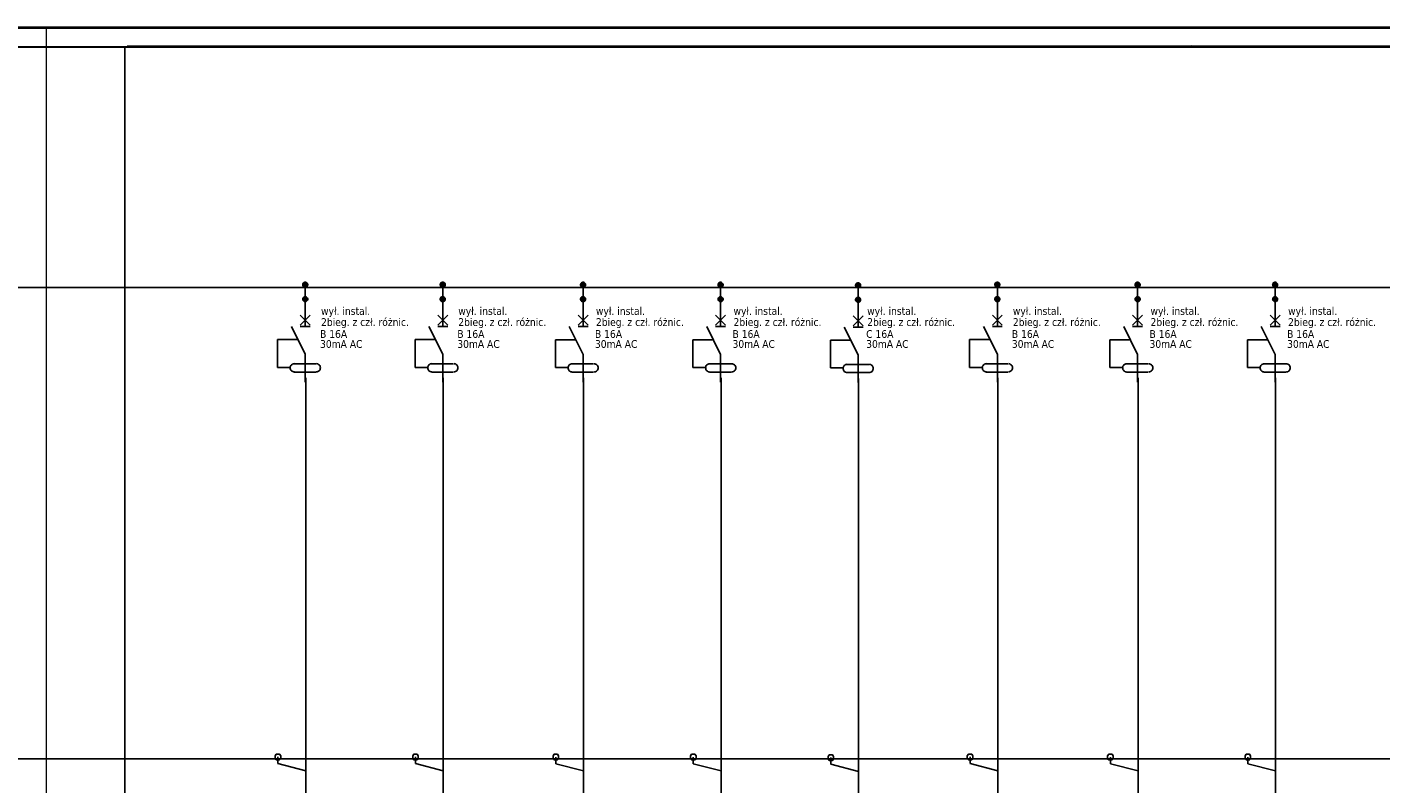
# Model space of a CAD drawing. Header units: millimetres. Extents: x 18084 to 47233, y 38174 to 56392.
# Tile 46 of 251: x 30406 to 32848, y 43602 to 44966. Entities that reach past the tile are written whole.
import ezdxf

# ---------------------------------------------------------------- set-up
doc = ezdxf.new("R2010")
doc.units = ezdxf.units.MM
doc.header["$LTSCALE"] = 100
doc.linetypes.add('DASHEDX2', pattern=[38.1, 25.4, -12.7])
for name, color, linetype in [('4', 7, 'Continuous'), ('5', 7, 'Continuous'), ('6', 7, 'Continuous')]:
    doc.layers.add(name, color=color, linetype=linetype)
doc.layers.add('_M_TABELKA RZUT CAŁOŚCI', color=7, linetype='Continuous', lineweight=20)
doc.styles.add('TAHOMA', font='tahoma.ttf')

msp = doc.modelspace()

# ---------------------------------------------------------------- hatches: boundary and pattern name
at = {"linetype": 'Continuous'}
h = msp.add_hatch(dxfattribs=at)
h.set_pattern_fill('ANSI31', color=256, style=0)
h.set_pattern_definition([(45, (24956.94321, 57519.32565), (-0.0883883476, 0.0883883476), [])])
h.paths.add_polyline_path([(30903.3, 44501.7), (30903.4, 44500.8), (30903.7, 44500), (30904.1, 44499.2), (30904.7, 44498.5), (30905.3, 44498), (30906.1, 44497.6), (30907, 44497.3), (30907.8, 44497.2), (30908.7, 44497.3), (30909.6, 44497.6), (30910.3, 44498), (30911, 44498.5), (30911.6, 44499.2), (30912, 44500), (30912.3, 44500.8), (30912.3, 44501.7), (30912.3, 44502.6), (30912, 44503.4), (30911.6, 44504.2), (30911, 44504.9), (30910.3, 44505.5), (30909.6, 44505.9), (30908.7, 44506.1), (30907.8, 44506.2), (30907, 44506.1), (30906.1, 44505.9), (30905.3, 44505.5), (30904.7, 44504.9), (30904.1, 44504.2), (30903.7, 44503.4), (30903.4, 44502.6)])
h = msp.add_hatch(dxfattribs=at)
h.set_pattern_fill('ANSI31', color=256, style=0)
h.set_pattern_definition([(45, (25204.94321, 57519.32565), (-0.0883883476, 0.0883883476), [])])
h.paths.add_polyline_path([(31151.3, 44501.7), (31151.4, 44500.8), (31151.7, 44500), (31152.1, 44499.2), (31152.7, 44498.5), (31153.3, 44498), (31154.1, 44497.6), (31155, 44497.3), (31155.8, 44497.2), (31156.7, 44497.3), (31157.6, 44497.6), (31158.3, 44498), (31159, 44498.5), (31159.6, 44499.2), (31160, 44500), (31160.3, 44500.8), (31160.3, 44501.7), (31160.3, 44502.6), (31160, 44503.4), (31159.6, 44504.2), (31159, 44504.9), (31158.3, 44505.5), (31157.6, 44505.9), (31156.7, 44506.1), (31155.8, 44506.2), (31155, 44506.1), (31154.1, 44505.9), (31153.3, 44505.5), (31152.7, 44504.9), (31152.1, 44504.2), (31151.7, 44503.4), (31151.4, 44502.6)])
h = msp.add_hatch(dxfattribs=at)
h.set_pattern_fill('ANSI31', color=256, style=0)
h.set_pattern_definition([(45, (25457.94321, 57519.16004), (-0.0883883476, 0.0883883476), [])])
h.paths.add_polyline_path([(31404.3, 44501.5), (31404.4, 44500.7), (31404.7, 44499.8), (31405.1, 44499), (31405.7, 44498.4), (31406.3, 44497.8), (31407.1, 44497.4), (31408, 44497.1), (31408.8, 44497), (31409.7, 44497.1), (31410.6, 44497.4), (31411.3, 44497.8), (31412, 44498.4), (31412.6, 44499), (31413, 44499.8), (31413.3, 44500.7), (31413.3, 44501.5), (31413.3, 44502.4), (31413, 44503.3), (31412.6, 44504), (31412, 44504.7), (31411.3, 44505.3), (31410.6, 44505.7), (31409.7, 44506), (31408.8, 44506), (31408, 44506), (31407.1, 44505.7), (31406.3, 44505.3), (31405.7, 44504.7), (31405.1, 44504), (31404.7, 44503.3), (31404.4, 44502.4)])
h = msp.add_hatch(dxfattribs=at)
h.set_pattern_fill('ANSI31', color=256, style=0)
h.set_pattern_definition([(45, (25705.94321, 57519.16004), (-0.0883883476, 0.0883883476), [])])
h.paths.add_polyline_path([(31652.3, 44501.5), (31652.4, 44500.7), (31652.7, 44499.8), (31653.1, 44499), (31653.7, 44498.4), (31654.3, 44497.8), (31655.1, 44497.4), (31656, 44497.1), (31656.8, 44497), (31657.7, 44497.1), (31658.6, 44497.4), (31659.3, 44497.8), (31660, 44498.4), (31660.6, 44499), (31661, 44499.8), (31661.3, 44500.7), (31661.3, 44501.5), (31661.3, 44502.4), (31661, 44503.3), (31660.6, 44504), (31660, 44504.7), (31659.3, 44505.3), (31658.6, 44505.7), (31657.7, 44506), (31656.8, 44506), (31656, 44506), (31655.1, 44505.7), (31654.3, 44505.3), (31653.7, 44504.7), (31653.1, 44504), (31652.7, 44503.3), (31652.4, 44502.4)])
h = msp.add_hatch(dxfattribs=at)
h.set_pattern_fill('ANSI31', color=256, style=0)
h.set_pattern_definition([(45, (25953.94321, 57518.16004), (-0.0883883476, 0.0883883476), [])])
h.paths.add_polyline_path([(31900.3, 44500.5), (31900.4, 44499.7), (31900.7, 44498.8), (31901.1, 44498), (31901.7, 44497.4), (31902.3, 44496.8), (31903.1, 44496.4), (31904, 44496.1), (31904.8, 44496), (31905.7, 44496.1), (31906.6, 44496.4), (31907.3, 44496.8), (31908, 44497.4), (31908.6, 44498), (31909, 44498.8), (31909.3, 44499.7), (31909.3, 44500.5), (31909.3, 44501.4), (31909, 44502.3), (31908.6, 44503), (31908, 44503.7), (31907.3, 44504.3), (31906.6, 44504.7), (31905.7, 44505), (31904.8, 44505), (31904, 44505), (31903.1, 44504.7), (31902.3, 44504.3), (31901.7, 44503.7), (31901.1, 44503), (31900.7, 44502.3), (31900.4, 44501.4)])
h = msp.add_hatch(dxfattribs=at)
h.set_pattern_fill('ANSI31', color=256, style=0)
h.set_pattern_definition([(45, (26204.94321, 57519.32565), (-0.0883883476, 0.0883883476), [])])
h.paths.add_polyline_path([(32151.3, 44501.7), (32151.4, 44500.8), (32151.7, 44500), (32152.1, 44499.2), (32152.7, 44498.5), (32153.3, 44498), (32154.1, 44497.6), (32155, 44497.3), (32155.8, 44497.2), (32156.7, 44497.3), (32157.6, 44497.6), (32158.3, 44498), (32159, 44498.5), (32159.6, 44499.2), (32160, 44500), (32160.3, 44500.8), (32160.3, 44501.7), (32160.3, 44502.6), (32160, 44503.4), (32159.6, 44504.2), (32159, 44504.9), (32158.3, 44505.5), (32157.6, 44505.9), (32156.7, 44506.1), (32155.8, 44506.2), (32155, 44506.1), (32154.1, 44505.9), (32153.3, 44505.5), (32152.7, 44504.9), (32152.1, 44504.2), (32151.7, 44503.4), (32151.4, 44502.6)])
h = msp.add_hatch(dxfattribs=at)
h.set_pattern_fill('ANSI31', color=256, style=0)
h.set_pattern_definition([(45, (26457.94321, 57519.16004), (-0.0883883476, 0.0883883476), [])])
h.paths.add_polyline_path([(32404.3, 44501.5), (32404.4, 44500.7), (32404.7, 44499.8), (32405.1, 44499), (32405.7, 44498.4), (32406.3, 44497.8), (32407.1, 44497.4), (32408, 44497.1), (32408.8, 44497), (32409.7, 44497.1), (32410.6, 44497.4), (32411.3, 44497.8), (32412, 44498.4), (32412.6, 44499), (32413, 44499.8), (32413.3, 44500.7), (32413.3, 44501.5), (32413.3, 44502.4), (32413, 44503.3), (32412.6, 44504), (32412, 44504.7), (32411.3, 44505.3), (32410.6, 44505.7), (32409.7, 44506), (32408.8, 44506), (32408, 44506), (32407.1, 44505.7), (32406.3, 44505.3), (32405.7, 44504.7), (32405.1, 44504), (32404.7, 44503.3), (32404.4, 44502.4)])
h = msp.add_hatch(dxfattribs=at)
h.set_pattern_fill('ANSI31', color=256, style=0)
h.set_pattern_definition([(45, (26705.94321, 57519.16004), (-0.0883883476, 0.0883883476), [])])
h.paths.add_polyline_path([(32652.3, 44501.5), (32652.4, 44500.7), (32652.7, 44499.8), (32653.1, 44499), (32653.7, 44498.4), (32654.3, 44497.8), (32655.1, 44497.4), (32656, 44497.1), (32656.8, 44497), (32657.7, 44497.1), (32658.6, 44497.4), (32659.3, 44497.8), (32660, 44498.4), (32660.6, 44499), (32661, 44499.8), (32661.3, 44500.7), (32661.3, 44501.5), (32661.3, 44502.4), (32661, 44503.3), (32660.6, 44504), (32660, 44504.7), (32659.3, 44505.3), (32658.6, 44505.7), (32657.7, 44506), (32656.8, 44506), (32656, 44506), (32655.1, 44505.7), (32654.3, 44505.3), (32653.7, 44504.7), (32653.1, 44504), (32652.7, 44503.3), (32652.4, 44502.4)])
h = msp.add_hatch(dxfattribs=at)
h.set_pattern_fill('ANSI31', color=256, style=0)
h.set_pattern_definition([(45, (24956.94321, 57493.26384), (-0.0883883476, 0.0883883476), [])])
h.paths.add_polyline_path([(30903.3, 44475.7), (30903.4, 44474.8), (30903.7, 44473.9), (30904.1, 44473.2), (30904.7, 44472.5), (30905.3, 44471.9), (30906.1, 44471.5), (30907, 44471.2), (30907.8, 44471.2), (30908.7, 44471.2), (30909.6, 44471.5), (30910.3, 44471.9), (30911, 44472.5), (30911.6, 44473.2), (30912, 44473.9), (30912.3, 44474.8), (30912.3, 44475.7), (30912.3, 44476.5), (30912, 44477.4), (30911.6, 44478.2), (30911, 44478.8), (30910.3, 44479.4), (30909.6, 44479.8), (30908.7, 44480.1), (30907.8, 44480.2), (30907, 44480.1), (30906.1, 44479.8), (30905.3, 44479.4), (30904.7, 44478.8), (30904.1, 44478.2), (30903.7, 44477.4), (30903.4, 44476.5)])
h = msp.add_hatch(dxfattribs=at)
h.set_pattern_fill('ANSI31', color=256, style=0)
h.set_pattern_definition([(45, (25204.94321, 57493.26384), (-0.0883883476, 0.0883883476), [])])
h.paths.add_polyline_path([(31151.3, 44475.7), (31151.4, 44474.8), (31151.7, 44473.9), (31152.1, 44473.2), (31152.7, 44472.5), (31153.3, 44471.9), (31154.1, 44471.5), (31155, 44471.2), (31155.8, 44471.2), (31156.7, 44471.2), (31157.6, 44471.5), (31158.3, 44471.9), (31159, 44472.5), (31159.6, 44473.2), (31160, 44473.9), (31160.3, 44474.8), (31160.3, 44475.7), (31160.3, 44476.5), (31160, 44477.4), (31159.6, 44478.2), (31159, 44478.8), (31158.3, 44479.4), (31157.6, 44479.8), (31156.7, 44480.1), (31155.8, 44480.2), (31155, 44480.1), (31154.1, 44479.8), (31153.3, 44479.4), (31152.7, 44478.8), (31152.1, 44478.2), (31151.7, 44477.4), (31151.4, 44476.5)])
h = msp.add_hatch(dxfattribs=at)
h.set_pattern_fill('ANSI31', color=256, style=0)
h.set_pattern_definition([(45, (25457.94321, 57493.09823), (-0.0883883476, 0.0883883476), [])])
h.paths.add_polyline_path([(31404.3, 44475.5), (31404.4, 44474.6), (31404.7, 44473.8), (31405.1, 44473), (31405.7, 44472.3), (31406.3, 44471.7), (31407.1, 44471.3), (31408, 44471.1), (31408.8, 44471), (31409.7, 44471.1), (31410.6, 44471.3), (31411.3, 44471.7), (31412, 44472.3), (31412.6, 44473), (31413, 44473.8), (31413.3, 44474.6), (31413.3, 44475.5), (31413.3, 44476.4), (31413, 44477.2), (31412.6, 44478), (31412, 44478.7), (31411.3, 44479.2), (31410.6, 44479.6), (31409.7, 44479.9), (31408.8, 44480), (31408, 44479.9), (31407.1, 44479.6), (31406.3, 44479.2), (31405.7, 44478.7), (31405.1, 44478), (31404.7, 44477.2), (31404.4, 44476.4)])
h = msp.add_hatch(dxfattribs=at)
h.set_pattern_fill('ANSI31', color=256, style=0)
h.set_pattern_definition([(45, (25705.94321, 57493.09823), (-0.0883883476, 0.0883883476), [])])
h.paths.add_polyline_path([(31652.3, 44475.5), (31652.4, 44474.6), (31652.7, 44473.8), (31653.1, 44473), (31653.7, 44472.3), (31654.3, 44471.7), (31655.1, 44471.3), (31656, 44471.1), (31656.8, 44471), (31657.7, 44471.1), (31658.6, 44471.3), (31659.3, 44471.7), (31660, 44472.3), (31660.6, 44473), (31661, 44473.8), (31661.3, 44474.6), (31661.3, 44475.5), (31661.3, 44476.4), (31661, 44477.2), (31660.6, 44478), (31660, 44478.7), (31659.3, 44479.2), (31658.6, 44479.6), (31657.7, 44479.9), (31656.8, 44480), (31656, 44479.9), (31655.1, 44479.6), (31654.3, 44479.2), (31653.7, 44478.7), (31653.1, 44478), (31652.7, 44477.2), (31652.4, 44476.4)])
h = msp.add_hatch(dxfattribs=at)
h.set_pattern_fill('ANSI31', color=256, style=0)
h.set_pattern_definition([(45, (26204.94321, 57493.26384), (-0.0883883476, 0.0883883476), [])])
h.paths.add_polyline_path([(32151.3, 44475.7), (32151.4, 44474.8), (32151.7, 44473.9), (32152.1, 44473.2), (32152.7, 44472.5), (32153.3, 44471.9), (32154.1, 44471.5), (32155, 44471.2), (32155.8, 44471.2), (32156.7, 44471.2), (32157.6, 44471.5), (32158.3, 44471.9), (32159, 44472.5), (32159.6, 44473.2), (32160, 44473.9), (32160.3, 44474.8), (32160.3, 44475.7), (32160.3, 44476.5), (32160, 44477.4), (32159.6, 44478.2), (32159, 44478.8), (32158.3, 44479.4), (32157.6, 44479.8), (32156.7, 44480.1), (32155.8, 44480.2), (32155, 44480.1), (32154.1, 44479.8), (32153.3, 44479.4), (32152.7, 44478.8), (32152.1, 44478.2), (32151.7, 44477.4), (32151.4, 44476.5)])
h = msp.add_hatch(dxfattribs=at)
h.set_pattern_fill('ANSI31', color=256, style=0)
h.set_pattern_definition([(45, (26457.94321, 57493.09823), (-0.0883883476, 0.0883883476), [])])
h.paths.add_polyline_path([(32404.3, 44475.5), (32404.4, 44474.6), (32404.7, 44473.8), (32405.1, 44473), (32405.7, 44472.3), (32406.3, 44471.7), (32407.1, 44471.3), (32408, 44471.1), (32408.8, 44471), (32409.7, 44471.1), (32410.6, 44471.3), (32411.3, 44471.7), (32412, 44472.3), (32412.6, 44473), (32413, 44473.8), (32413.3, 44474.6), (32413.3, 44475.5), (32413.3, 44476.4), (32413, 44477.2), (32412.6, 44478), (32412, 44478.7), (32411.3, 44479.2), (32410.6, 44479.6), (32409.7, 44479.9), (32408.8, 44480), (32408, 44479.9), (32407.1, 44479.6), (32406.3, 44479.2), (32405.7, 44478.7), (32405.1, 44478), (32404.7, 44477.2), (32404.4, 44476.4)])
h = msp.add_hatch(dxfattribs=at)
h.set_pattern_fill('ANSI31', color=256, style=0)
h.set_pattern_definition([(45, (26705.94321, 57493.09823), (-0.0883883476, 0.0883883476), [])])
h.paths.add_polyline_path([(32652.3, 44475.5), (32652.4, 44474.6), (32652.7, 44473.8), (32653.1, 44473), (32653.7, 44472.3), (32654.3, 44471.7), (32655.1, 44471.3), (32656, 44471.1), (32656.8, 44471), (32657.7, 44471.1), (32658.6, 44471.3), (32659.3, 44471.7), (32660, 44472.3), (32660.6, 44473), (32661, 44473.8), (32661.3, 44474.6), (32661.3, 44475.5), (32661.3, 44476.4), (32661, 44477.2), (32660.6, 44478), (32660, 44478.7), (32659.3, 44479.2), (32658.6, 44479.6), (32657.7, 44479.9), (32656.8, 44480), (32656, 44479.9), (32655.1, 44479.6), (32654.3, 44479.2), (32653.7, 44478.7), (32653.1, 44478), (32652.7, 44477.2), (32652.4, 44476.4)])
h = msp.add_hatch(dxfattribs=at)
h.set_pattern_fill('ANSI31', color=256, style=0)
h.set_pattern_definition([(45, (25953.94321, 57492.09823), (-0.0883883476, 0.0883883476), [])])
h.paths.add_polyline_path([(31900.3, 44474.5), (31900.4, 44473.6), (31900.7, 44472.8), (31901.1, 44472), (31901.7, 44471.3), (31902.3, 44470.7), (31903.1, 44470.3), (31904, 44470.1), (31904.8, 44470), (31905.7, 44470.1), (31906.6, 44470.3), (31907.3, 44470.7), (31908, 44471.3), (31908.6, 44472), (31909, 44472.8), (31909.3, 44473.6), (31909.3, 44474.5), (31909.3, 44475.4), (31909, 44476.2), (31908.6, 44477), (31908, 44477.7), (31907.3, 44478.2), (31906.6, 44478.6), (31905.7, 44478.9), (31904.8, 44479), (31904, 44478.9), (31903.1, 44478.6), (31902.3, 44478.2), (31901.7, 44477.7), (31901.1, 44477), (31900.7, 44476.2), (31900.4, 44475.4)])

# ---------------------------------------------------------------- linework, layer by layer
for p, q in [((29817.7, 44964.4), (34909, 44964.4)), ((30324.5, 44964.4), (34909, 44964.4)), ((31088.6, 44964.4), (34641.3, 44964.4)), ((24910.1, 44932), (34295.4, 44930.1)), ((25026.7, 44932), (34412, 44930.1)), ((26019.2, 44932), (35404.5, 44930.1)), ((26180.5, 44932), (35565.8, 44930.1)), ((29958.7, 44930.1), (34909, 44930.1)), ((30465.6, 44930.1), (34641.3, 44930.1)), ((30582.4, 42016.8), (30582.4, 44931.8)), ((31229.6, 44930.1), (34641.3, 44930.1))]:
    msp.add_line(p, q, dxfattribs=at)
at = {"linetype": 'DASHEDX2'}
for p, q in [((30908.7, 44012.7), (30908.7, 44333.6)), ((31156.7, 44012.7), (31156.7, 44333.6)), ((31409.7, 44012.5), (31409.7, 44333.5)), ((31657.7, 44012.5), (31657.7, 44333.5)), ((32156.7, 44012.7), (32156.7, 44333.6)), ((32409.7, 44012.5), (32409.7, 44333.5)), ((32657.7, 44012.5), (32657.7, 44333.5)), ((31905.7, 44011.5), (31905.7, 44332.5))]:
    msp.add_line(p, q, dxfattribs=at)
at = {"layer": '4', "color": 252}
for points in [[(30907.9, 44502.2), (30907.9, 44477.2)], [(31155.9, 44502.2), (31155.9, 44477.2)], [(31408.9, 44502.1), (31408.9, 44477.1)], [(31656.9, 44502.1), (31656.9, 44477.1)], [(31904.9, 44501.1), (31904.9, 44476.1)], [(32155.9, 44502.2), (32155.9, 44477.2)], [(32408.9, 44502.1), (32408.9, 44477.1)], [(32656.9, 44502.1), (32656.9, 44477.1)]]:
    msp.add_lwpolyline(points, dxfattribs=at)
at = {"layer": '4', "color": 7}
for points in [[(30907.9, 44432.1), (30907.9, 44426.1)], [(31155.9, 44432.1), (31155.9, 44426.1)], [(31408.9, 44432), (31408.9, 44426)], [(31656.9, 44432), (31656.9, 44426)], [(31904.9, 44431), (31904.9, 44425)], [(32155.9, 44432.1), (32155.9, 44426.1)], [(32408.9, 44432), (32408.9, 44426)], [(32656.9, 44432), (32656.9, 44426)], [(30908.7, 44012.7), (30908.7, 43700.3)], [(31156.7, 44012.7), (31156.7, 43700.3)], [(31409.7, 44012.5), (31409.7, 43700.1)], [(31657.7, 44012.5), (31657.7, 43700.1)], [(31905.7, 44011.5), (31905.7, 43699.1)], [(32156.7, 44012.7), (32156.7, 43700.3)], [(32409.7, 44012.5), (32409.7, 43700.1)], [(32657.7, 44012.5), (32657.7, 43700.1)], [(30908.7, 43700.3), (30908.7, 43575.3)], [(31156.7, 43700.3), (31156.7, 43575.3)], [(31409.7, 43700.1), (31409.7, 43575.1)], [(31657.7, 43700.1), (31657.7, 43575.1)], [(31905.7, 43699.1), (31905.7, 43574.1)], [(32156.7, 43700.3), (32156.7, 43575.3)], [(32409.7, 43700.1), (32409.7, 43575.1)], [(32657.7, 43700.1), (32657.7, 43575.1)], [(30858.7, 43638.3), (30858.7, 43650.3)], [(31106.7, 43638.3), (31106.7, 43650.3)], [(31359.7, 43638.1), (31359.7, 43650.1)], [(31607.7, 43638.1), (31607.7, 43650.1)], [(32106.7, 43638.3), (32106.7, 43650.3)], [(32359.7, 43638.1), (32359.7, 43650.1)], [(32607.7, 43638.1), (32607.7, 43650.1)], [(24682.1, 43647), (32805.9, 43647)], [(24959, 43647), (33082.9, 43647)], [(25406.1, 43647), (33530, 43647)], [(25692.5, 43647), (33816.3, 43647)], [(26285.5, 43647), (34409.3, 43647)], [(30908.7, 43625.3), (30858.7, 43638.3)], [(31156.7, 43625.3), (31106.7, 43638.3)], [(31409.7, 43625.1), (31359.7, 43638.1)], [(31657.7, 43625.1), (31607.7, 43638.1)], [(31855.7, 43637.1), (31855.7, 43649.1)], [(31905.7, 43624.1), (31855.7, 43637.1)], [(32156.7, 43625.3), (32106.7, 43638.3)], [(32409.7, 43625.1), (32359.7, 43638.1)], [(32657.7, 43625.1), (32607.7, 43638.1)]]:
    msp.add_lwpolyline(points, dxfattribs=at)
for points in [[(30863.7, 43650.3), (30863.7, 43647.3), (30861.7, 43645.3), (30858.7, 43645.3), (30855.7, 43645.3), (30853.7, 43647.3), (30853.7, 43650.3), (30853.7, 43652.3), (30855.7, 43655.3), (30858.7, 43655.3), (30861.7, 43655.3), (30863.7, 43652.3), (30863.7, 43650.3)], [(31111.7, 43650.3), (31111.7, 43647.3), (31109.7, 43645.3), (31106.7, 43645.3), (31103.7, 43645.3), (31101.7, 43647.3), (31101.7, 43650.3), (31101.7, 43652.3), (31103.7, 43655.3), (31106.7, 43655.3), (31109.7, 43655.3), (31111.7, 43652.3), (31111.7, 43650.3)], [(31364.7, 43650.1), (31364.7, 43647.1), (31362.7, 43645.1), (31359.7, 43645.1), (31356.7, 43645.1), (31354.7, 43647.1), (31354.7, 43650.1), (31354.7, 43652.1), (31356.7, 43655.1), (31359.7, 43655.1), (31362.7, 43655.1), (31364.7, 43652.1), (31364.7, 43650.1)], [(31612.7, 43650.1), (31612.7, 43647.1), (31610.7, 43645.1), (31607.7, 43645.1), (31604.7, 43645.1), (31602.7, 43647.1), (31602.7, 43650.1), (31602.7, 43652.1), (31604.7, 43655.1), (31607.7, 43655.1), (31610.7, 43655.1), (31612.7, 43652.1), (31612.7, 43650.1)], [(31860.7, 43649.1), (31860.7, 43646.1), (31858.7, 43644.1), (31855.7, 43644.1), (31852.7, 43644.1), (31850.7, 43646.1), (31850.7, 43649.1), (31850.7, 43651.1), (31852.7, 43654.1), (31855.7, 43654.1), (31858.7, 43654.1), (31860.7, 43651.1), (31860.7, 43649.1)], [(32111.7, 43650.3), (32111.7, 43647.3), (32109.7, 43645.3), (32106.7, 43645.3), (32103.7, 43645.3), (32101.7, 43647.3), (32101.7, 43650.3), (32101.7, 43652.3), (32103.7, 43655.3), (32106.7, 43655.3), (32109.7, 43655.3), (32111.7, 43652.3), (32111.7, 43650.3)], [(32364.7, 43650.1), (32364.7, 43647.1), (32362.7, 43645.1), (32359.7, 43645.1), (32356.7, 43645.1), (32354.7, 43647.1), (32354.7, 43650.1), (32354.7, 43652.1), (32356.7, 43655.1), (32359.7, 43655.1), (32362.7, 43655.1), (32364.7, 43652.1), (32364.7, 43650.1)], [(32612.7, 43650.1), (32612.7, 43647.1), (32610.7, 43645.1), (32607.7, 43645.1), (32604.7, 43645.1), (32602.7, 43647.1), (32602.7, 43650.1), (32602.7, 43652.1), (32604.7, 43655.1), (32607.7, 43655.1), (32610.7, 43655.1), (32612.7, 43652.1), (32612.7, 43650.1)]]:
    msp.add_lwpolyline(points, close=True, dxfattribs=at)
at = {"layer": '5'}
for p, q in [((26245.7, 44966.1), (30445.7, 44966.1)), ((30441.3, 44966.1), (34641.3, 44966.1)), ((30441.3, 44966.1), (30861.3, 44966.1)), ((32365.2, 44966.1), (30445.7, 44966.1)), ((32506.3, 44932), (30586.7, 44931.8)), ((32506.3, 44932), (34571.3, 44931.8)), ((26732.9, 44496.8), (32844.4, 44496.8)), ((27387.3, 44496.8), (33498.8, 44496.8)), ((28298.2, 44496.8), (34409.7, 44496.8))]:
    msp.add_line(p, q, dxfattribs=at)
at = {"layer": '6', "color": 7}
for points in [[(30912.3, 44501.7), (30912.3, 44500.8), (30912, 44500), (30911.6, 44499.2), (30911, 44498.5), (30910.3, 44498), (30909.6, 44497.6), (30908.7, 44497.3), (30907.8, 44497.2), (30907, 44497.3), (30906.1, 44497.6), (30905.3, 44498), (30904.7, 44498.5), (30904.1, 44499.2), (30903.7, 44500), (30903.4, 44500.8), (30903.3, 44501.7), (30903.4, 44502.6), (30903.7, 44503.4), (30904.1, 44504.2), (30904.7, 44504.9), (30905.3, 44505.5), (30906.1, 44505.9), (30907, 44506.1), (30907.8, 44506.2), (30908.7, 44506.1), (30909.6, 44505.9), (30910.3, 44505.5), (30911, 44504.9), (30911.6, 44504.2), (30912, 44503.4), (30912.3, 44502.6), (30912.3, 44501.7)], [(31160.3, 44501.7), (31160.3, 44500.8), (31160, 44500), (31159.6, 44499.2), (31159, 44498.5), (31158.3, 44498), (31157.6, 44497.6), (31156.7, 44497.3), (31155.8, 44497.2), (31155, 44497.3), (31154.1, 44497.6), (31153.3, 44498), (31152.7, 44498.5), (31152.1, 44499.2), (31151.7, 44500), (31151.4, 44500.8), (31151.3, 44501.7), (31151.4, 44502.6), (31151.7, 44503.4), (31152.1, 44504.2), (31152.7, 44504.9), (31153.3, 44505.5), (31154.1, 44505.9), (31155, 44506.1), (31155.8, 44506.2), (31156.7, 44506.1), (31157.6, 44505.9), (31158.3, 44505.5), (31159, 44504.9), (31159.6, 44504.2), (31160, 44503.4), (31160.3, 44502.6), (31160.3, 44501.7)], [(31413.3, 44501.5), (31413.3, 44500.7), (31413, 44499.8), (31412.6, 44499), (31412, 44498.4), (31411.3, 44497.8), (31410.6, 44497.4), (31409.7, 44497.1), (31408.8, 44497), (31408, 44497.1), (31407.1, 44497.4), (31406.3, 44497.8), (31405.7, 44498.4), (31405.1, 44499), (31404.7, 44499.8), (31404.4, 44500.7), (31404.3, 44501.5), (31404.4, 44502.4), (31404.7, 44503.3), (31405.1, 44504), (31405.7, 44504.7), (31406.3, 44505.3), (31407.1, 44505.7), (31408, 44506), (31408.8, 44506), (31409.7, 44506), (31410.6, 44505.7), (31411.3, 44505.3), (31412, 44504.7), (31412.6, 44504), (31413, 44503.3), (31413.3, 44502.4), (31413.3, 44501.5)], [(31661.3, 44501.5), (31661.3, 44500.7), (31661, 44499.8), (31660.6, 44499), (31660, 44498.4), (31659.3, 44497.8), (31658.6, 44497.4), (31657.7, 44497.1), (31656.8, 44497), (31656, 44497.1), (31655.1, 44497.4), (31654.3, 44497.8), (31653.7, 44498.4), (31653.1, 44499), (31652.7, 44499.8), (31652.4, 44500.7), (31652.3, 44501.5), (31652.4, 44502.4), (31652.7, 44503.3), (31653.1, 44504), (31653.7, 44504.7), (31654.3, 44505.3), (31655.1, 44505.7), (31656, 44506), (31656.8, 44506), (31657.7, 44506), (31658.6, 44505.7), (31659.3, 44505.3), (31660, 44504.7), (31660.6, 44504), (31661, 44503.3), (31661.3, 44502.4), (31661.3, 44501.5)], [(31909.3, 44500.5), (31909.3, 44499.7), (31909, 44498.8), (31908.6, 44498), (31908, 44497.4), (31907.3, 44496.8), (31906.6, 44496.4), (31905.7, 44496.1), (31904.8, 44496), (31904, 44496.1), (31903.1, 44496.4), (31902.3, 44496.8), (31901.7, 44497.4), (31901.1, 44498), (31900.7, 44498.8), (31900.4, 44499.7), (31900.3, 44500.5), (31900.4, 44501.4), (31900.7, 44502.3), (31901.1, 44503), (31901.7, 44503.7), (31902.3, 44504.3), (31903.1, 44504.7), (31904, 44505), (31904.8, 44505), (31905.7, 44505), (31906.6, 44504.7), (31907.3, 44504.3), (31908, 44503.7), (31908.6, 44503), (31909, 44502.3), (31909.3, 44501.4), (31909.3, 44500.5)], [(32160.3, 44501.7), (32160.3, 44500.8), (32160, 44500), (32159.6, 44499.2), (32159, 44498.5), (32158.3, 44498), (32157.6, 44497.6), (32156.7, 44497.3), (32155.8, 44497.2), (32155, 44497.3), (32154.1, 44497.6), (32153.3, 44498), (32152.7, 44498.5), (32152.1, 44499.2), (32151.7, 44500), (32151.4, 44500.8), (32151.3, 44501.7), (32151.4, 44502.6), (32151.7, 44503.4), (32152.1, 44504.2), (32152.7, 44504.9), (32153.3, 44505.5), (32154.1, 44505.9), (32155, 44506.1), (32155.8, 44506.2), (32156.7, 44506.1), (32157.6, 44505.9), (32158.3, 44505.5), (32159, 44504.9), (32159.6, 44504.2), (32160, 44503.4), (32160.3, 44502.6), (32160.3, 44501.7)], [(32413.3, 44501.5), (32413.3, 44500.7), (32413, 44499.8), (32412.6, 44499), (32412, 44498.4), (32411.3, 44497.8), (32410.6, 44497.4), (32409.7, 44497.1), (32408.8, 44497), (32408, 44497.1), (32407.1, 44497.4), (32406.3, 44497.8), (32405.7, 44498.4), (32405.1, 44499), (32404.7, 44499.8), (32404.4, 44500.7), (32404.3, 44501.5), (32404.4, 44502.4), (32404.7, 44503.3), (32405.1, 44504), (32405.7, 44504.7), (32406.3, 44505.3), (32407.1, 44505.7), (32408, 44506), (32408.8, 44506), (32409.7, 44506), (32410.6, 44505.7), (32411.3, 44505.3), (32412, 44504.7), (32412.6, 44504), (32413, 44503.3), (32413.3, 44502.4), (32413.3, 44501.5)], [(32661.3, 44501.5), (32661.3, 44500.7), (32661, 44499.8), (32660.6, 44499), (32660, 44498.4), (32659.3, 44497.8), (32658.6, 44497.4), (32657.7, 44497.1), (32656.8, 44497), (32656, 44497.1), (32655.1, 44497.4), (32654.3, 44497.8), (32653.7, 44498.4), (32653.1, 44499), (32652.7, 44499.8), (32652.4, 44500.7), (32652.3, 44501.5), (32652.4, 44502.4), (32652.7, 44503.3), (32653.1, 44504), (32653.7, 44504.7), (32654.3, 44505.3), (32655.1, 44505.7), (32656, 44506), (32656.8, 44506), (32657.7, 44506), (32658.6, 44505.7), (32659.3, 44505.3), (32660, 44504.7), (32660.6, 44504), (32661, 44503.3), (32661.3, 44502.4), (32661.3, 44501.5)], [(30912.3, 44475.7), (30912.3, 44474.8), (30912, 44473.9), (30911.6, 44473.2), (30911, 44472.5), (30910.3, 44471.9), (30909.6, 44471.5), (30908.7, 44471.2), (30907.8, 44471.2), (30907, 44471.2), (30906.1, 44471.5), (30905.3, 44471.9), (30904.7, 44472.5), (30904.1, 44473.2), (30903.7, 44473.9), (30903.4, 44474.8), (30903.3, 44475.7), (30903.4, 44476.5), (30903.7, 44477.4), (30904.1, 44478.2), (30904.7, 44478.8), (30905.3, 44479.4), (30906.1, 44479.8), (30907, 44480.1), (30907.8, 44480.2), (30908.7, 44480.1), (30909.6, 44479.8), (30910.3, 44479.4), (30911, 44478.8), (30911.6, 44478.2), (30912, 44477.4), (30912.3, 44476.5), (30912.3, 44475.7)], [(31160.3, 44475.7), (31160.3, 44474.8), (31160, 44473.9), (31159.6, 44473.2), (31159, 44472.5), (31158.3, 44471.9), (31157.6, 44471.5), (31156.7, 44471.2), (31155.8, 44471.2), (31155, 44471.2), (31154.1, 44471.5), (31153.3, 44471.9), (31152.7, 44472.5), (31152.1, 44473.2), (31151.7, 44473.9), (31151.4, 44474.8), (31151.3, 44475.7), (31151.4, 44476.5), (31151.7, 44477.4), (31152.1, 44478.2), (31152.7, 44478.8), (31153.3, 44479.4), (31154.1, 44479.8), (31155, 44480.1), (31155.8, 44480.2), (31156.7, 44480.1), (31157.6, 44479.8), (31158.3, 44479.4), (31159, 44478.8), (31159.6, 44478.2), (31160, 44477.4), (31160.3, 44476.5), (31160.3, 44475.7)], [(31413.3, 44475.5), (31413.3, 44474.6), (31413, 44473.8), (31412.6, 44473), (31412, 44472.3), (31411.3, 44471.7), (31410.6, 44471.3), (31409.7, 44471.1), (31408.8, 44471), (31408, 44471.1), (31407.1, 44471.3), (31406.3, 44471.7), (31405.7, 44472.3), (31405.1, 44473), (31404.7, 44473.8), (31404.4, 44474.6), (31404.3, 44475.5), (31404.4, 44476.4), (31404.7, 44477.2), (31405.1, 44478), (31405.7, 44478.7), (31406.3, 44479.2), (31407.1, 44479.6), (31408, 44479.9), (31408.8, 44480), (31409.7, 44479.9), (31410.6, 44479.6), (31411.3, 44479.2), (31412, 44478.7), (31412.6, 44478), (31413, 44477.2), (31413.3, 44476.4), (31413.3, 44475.5)], [(31661.3, 44475.5), (31661.3, 44474.6), (31661, 44473.8), (31660.6, 44473), (31660, 44472.3), (31659.3, 44471.7), (31658.6, 44471.3), (31657.7, 44471.1), (31656.8, 44471), (31656, 44471.1), (31655.1, 44471.3), (31654.3, 44471.7), (31653.7, 44472.3), (31653.1, 44473), (31652.7, 44473.8), (31652.4, 44474.6), (31652.3, 44475.5), (31652.4, 44476.4), (31652.7, 44477.2), (31653.1, 44478), (31653.7, 44478.7), (31654.3, 44479.2), (31655.1, 44479.6), (31656, 44479.9), (31656.8, 44480), (31657.7, 44479.9), (31658.6, 44479.6), (31659.3, 44479.2), (31660, 44478.7), (31660.6, 44478), (31661, 44477.2), (31661.3, 44476.4), (31661.3, 44475.5)], [(32160.3, 44475.7), (32160.3, 44474.8), (32160, 44473.9), (32159.6, 44473.2), (32159, 44472.5), (32158.3, 44471.9), (32157.6, 44471.5), (32156.7, 44471.2), (32155.8, 44471.2), (32155, 44471.2), (32154.1, 44471.5), (32153.3, 44471.9), (32152.7, 44472.5), (32152.1, 44473.2), (32151.7, 44473.9), (32151.4, 44474.8), (32151.3, 44475.7), (32151.4, 44476.5), (32151.7, 44477.4), (32152.1, 44478.2), (32152.7, 44478.8), (32153.3, 44479.4), (32154.1, 44479.8), (32155, 44480.1), (32155.8, 44480.2), (32156.7, 44480.1), (32157.6, 44479.8), (32158.3, 44479.4), (32159, 44478.8), (32159.6, 44478.2), (32160, 44477.4), (32160.3, 44476.5), (32160.3, 44475.7)], [(32413.3, 44475.5), (32413.3, 44474.6), (32413, 44473.8), (32412.6, 44473), (32412, 44472.3), (32411.3, 44471.7), (32410.6, 44471.3), (32409.7, 44471.1), (32408.8, 44471), (32408, 44471.1), (32407.1, 44471.3), (32406.3, 44471.7), (32405.7, 44472.3), (32405.1, 44473), (32404.7, 44473.8), (32404.4, 44474.6), (32404.3, 44475.5), (32404.4, 44476.4), (32404.7, 44477.2), (32405.1, 44478), (32405.7, 44478.7), (32406.3, 44479.2), (32407.1, 44479.6), (32408, 44479.9), (32408.8, 44480), (32409.7, 44479.9), (32410.6, 44479.6), (32411.3, 44479.2), (32412, 44478.7), (32412.6, 44478), (32413, 44477.2), (32413.3, 44476.4), (32413.3, 44475.5)], [(32661.3, 44475.5), (32661.3, 44474.6), (32661, 44473.8), (32660.6, 44473), (32660, 44472.3), (32659.3, 44471.7), (32658.6, 44471.3), (32657.7, 44471.1), (32656.8, 44471), (32656, 44471.1), (32655.1, 44471.3), (32654.3, 44471.7), (32653.7, 44472.3), (32653.1, 44473), (32652.7, 44473.8), (32652.4, 44474.6), (32652.3, 44475.5), (32652.4, 44476.4), (32652.7, 44477.2), (32653.1, 44478), (32653.7, 44478.7), (32654.3, 44479.2), (32655.1, 44479.6), (32656, 44479.9), (32656.8, 44480), (32657.7, 44479.9), (32658.6, 44479.6), (32659.3, 44479.2), (32660, 44478.7), (32660.6, 44478), (32661, 44477.2), (32661.3, 44476.4), (32661.3, 44475.5)], [(31909.3, 44474.5), (31909.3, 44473.6), (31909, 44472.8), (31908.6, 44472), (31908, 44471.3), (31907.3, 44470.7), (31906.6, 44470.3), (31905.7, 44470.1), (31904.8, 44470), (31904, 44470.1), (31903.1, 44470.3), (31902.3, 44470.7), (31901.7, 44471.3), (31901.1, 44472), (31900.7, 44472.8), (31900.4, 44473.6), (31900.3, 44474.5), (31900.4, 44475.4), (31900.7, 44476.2), (31901.1, 44477), (31901.7, 44477.7), (31902.3, 44478.2), (31903.1, 44478.6), (31904, 44478.9), (31904.8, 44479), (31905.7, 44478.9), (31906.6, 44478.6), (31907.3, 44478.2), (31908, 44477.7), (31908.6, 44477), (31909, 44476.2), (31909.3, 44475.4), (31909.3, 44474.5)]]:
    msp.add_lwpolyline(points, close=True, dxfattribs=at)
for points in [[(30907.9, 44476.2), (30907.9, 44426.2)], [(31155.9, 44476.2), (31155.9, 44426.2)], [(31408.9, 44476.1), (31408.9, 44426.1)], [(31656.9, 44476.1), (31656.9, 44426.1)], [(31904.9, 44475.1), (31904.9, 44425.1)], [(32155.9, 44476.2), (32155.9, 44426.2)], [(32408.9, 44476.1), (32408.9, 44426.1)], [(32656.9, 44476.1), (32656.9, 44426.1)], [(30916.9, 44429), (30898.9, 44447)], [(30898.9, 44429), (30916.9, 44447)], [(31164.9, 44429), (31146.9, 44447)], [(31146.9, 44429), (31164.9, 44447)], [(31417.9, 44428.8), (31399.9, 44446.8)], [(31399.9, 44428.8), (31417.9, 44446.8)], [(31665.9, 44428.8), (31647.9, 44446.8)], [(31647.9, 44428.8), (31665.9, 44446.8)], [(31913.9, 44427.8), (31895.9, 44445.8)], [(31895.9, 44427.8), (31913.9, 44445.8)], [(32164.9, 44429), (32146.9, 44447)], [(32146.9, 44429), (32164.9, 44447)], [(32417.9, 44428.8), (32399.9, 44446.8)], [(32399.9, 44428.8), (32417.9, 44446.8)], [(32665.9, 44428.8), (32647.9, 44446.8)], [(32647.9, 44428.8), (32665.9, 44446.8)], [(30907.9, 44376.2), (30882.9, 44426.2)], [(30898.9, 44426.2), (30916.9, 44426.2)], [(31155.9, 44376.2), (31130.9, 44426.2)], [(31146.9, 44426.2), (31164.9, 44426.2)], [(31408.9, 44376.1), (31383.9, 44426.1)], [(31399.9, 44426.1), (31417.9, 44426.1)], [(31656.9, 44376.1), (31631.9, 44426.1)], [(31647.9, 44426.1), (31665.9, 44426.1)], [(31904.9, 44375.1), (31879.9, 44425.1)], [(31895.9, 44425.1), (31913.9, 44425.1)], [(32155.9, 44376.2), (32130.9, 44426.2)], [(32146.9, 44426.2), (32164.9, 44426.2)], [(32408.9, 44376.1), (32383.9, 44426.1)], [(32399.9, 44426.1), (32417.9, 44426.1)], [(32656.9, 44376.1), (32631.9, 44426.1)], [(32647.9, 44426.1), (32665.9, 44426.1)], [(30857.9, 44402.6), (30857.9, 44352.6)], [(30894.9, 44402.6), (30857.9, 44402.6)], [(31105.9, 44402.6), (31105.9, 44352.6)], [(31142.9, 44402.6), (31105.9, 44402.6)], [(31358.9, 44402.5), (31358.9, 44352.5)], [(31395.9, 44402.5), (31358.9, 44402.5)], [(31606.9, 44402.5), (31606.9, 44352.5)], [(31643.9, 44402.5), (31606.9, 44402.5)], [(31854.9, 44401.5), (31854.9, 44351.5)], [(31891.9, 44401.5), (31854.9, 44401.5)], [(32105.9, 44402.6), (32105.9, 44352.6)], [(32142.9, 44402.6), (32105.9, 44402.6)], [(32358.9, 44402.5), (32358.9, 44352.5)], [(32395.9, 44402.5), (32358.9, 44402.5)], [(32606.9, 44402.5), (32606.9, 44352.5)], [(32643.9, 44402.5), (32606.9, 44402.5)], [(30888.3, 44344.4), (30886.8, 44344.6), (30885.4, 44345), (30884.1, 44345.7), (30883, 44346.6), (30882.1, 44347.7), (30881.4, 44349), (30881, 44350.4), (30880.8, 44351.9), (30881, 44353.3), (30881.4, 44354.7), (30882.1, 44356), (30883, 44357.2), (30884.1, 44358.1), (30885.4, 44358.8), (30886.8, 44359.2), (30888.3, 44359.4)], [(30926.9, 44359.2), (30887.9, 44359.2)], [(30907.9, 44376.2), (30907.9, 44326.2)], [(30927.8, 44359.4), (30929.2, 44359.2), (30930.6, 44358.8), (30931.9, 44358.1), (30933, 44357.2), (30934, 44356), (30934.6, 44354.7), (30935.1, 44353.3), (30935.2, 44351.9), (30935.1, 44350.4), (30934.6, 44349), (30934, 44347.7), (30933, 44346.6), (30931.9, 44345.7), (30930.6, 44345), (30929.2, 44344.6), (30927.8, 44344.4)], [(31136.3, 44344.4), (31134.8, 44344.6), (31133.4, 44345), (31132.1, 44345.7), (31131, 44346.6), (31130.1, 44347.7), (31129.4, 44349), (31129, 44350.4), (31128.8, 44351.9), (31129, 44353.3), (31129.4, 44354.7), (31130.1, 44356), (31131, 44357.2), (31132.1, 44358.1), (31133.4, 44358.8), (31134.8, 44359.2), (31136.3, 44359.4)], [(31174.9, 44359.2), (31135.9, 44359.2)], [(31155.9, 44376.2), (31155.9, 44326.2)], [(31175.8, 44359.4), (31177.2, 44359.2), (31178.6, 44358.8), (31179.9, 44358.1), (31181, 44357.2), (31182, 44356), (31182.6, 44354.7), (31183.1, 44353.3), (31183.2, 44351.9), (31183.1, 44350.4), (31182.6, 44349), (31182, 44347.7), (31181, 44346.6), (31179.9, 44345.7), (31178.6, 44345), (31177.2, 44344.6), (31175.8, 44344.4)], [(31389.3, 44344.2), (31387.8, 44344.4), (31386.4, 44344.8), (31385.1, 44345.5), (31384, 44346.4), (31383.1, 44347.6), (31382.4, 44348.9), (31382, 44350.3), (31381.8, 44351.7), (31382, 44353.2), (31382.4, 44354.6), (31383.1, 44355.9), (31384, 44357), (31385.1, 44357.9), (31386.4, 44358.6), (31387.8, 44359.1), (31389.3, 44359.2)], [(31427.9, 44359.1), (31388.9, 44359.1)], [(31408.9, 44376.1), (31408.9, 44326.1)], [(31428.8, 44359.2), (31430.2, 44359.1), (31431.6, 44358.6), (31432.9, 44357.9), (31434, 44357), (31435, 44355.9), (31435.6, 44354.6), (31436.1, 44353.2), (31436.2, 44351.7), (31436.1, 44350.3), (31435.6, 44348.9), (31435, 44347.6), (31434, 44346.4), (31432.9, 44345.5), (31431.6, 44344.8), (31430.2, 44344.4), (31428.8, 44344.2)], [(31637.3, 44344.2), (31635.8, 44344.4), (31634.4, 44344.8), (31633.1, 44345.5), (31632, 44346.4), (31631.1, 44347.6), (31630.4, 44348.9), (31630, 44350.3), (31629.8, 44351.7), (31630, 44353.2), (31630.4, 44354.6), (31631.1, 44355.9), (31632, 44357), (31633.1, 44357.9), (31634.4, 44358.6), (31635.8, 44359.1), (31637.3, 44359.2)], [(31675.9, 44359.1), (31636.9, 44359.1)], [(31656.9, 44376.1), (31656.9, 44326.1)], [(31676.8, 44359.2), (31678.2, 44359.1), (31679.6, 44358.6), (31680.9, 44357.9), (31682, 44357), (31683, 44355.9), (31683.6, 44354.6), (31684.1, 44353.2), (31684.2, 44351.7), (31684.1, 44350.3), (31683.6, 44348.9), (31683, 44347.6), (31682, 44346.4), (31680.9, 44345.5), (31679.6, 44344.8), (31678.2, 44344.4), (31676.8, 44344.2)], [(31885.3, 44343.2), (31883.8, 44343.4), (31882.4, 44343.8), (31881.1, 44344.5), (31880, 44345.4), (31879.1, 44346.6), (31878.4, 44347.9), (31878, 44349.3), (31877.8, 44350.7), (31878, 44352.2), (31878.4, 44353.6), (31879.1, 44354.9), (31880, 44356), (31881.1, 44356.9), (31882.4, 44357.6), (31883.8, 44358.1), (31885.3, 44358.2)], [(31923.9, 44358.1), (31884.9, 44358.1)], [(31904.9, 44375.1), (31904.9, 44325.1)], [(31924.8, 44358.2), (31926.2, 44358.1), (31927.6, 44357.6), (31928.9, 44356.9), (31930, 44356), (31931, 44354.9), (31931.6, 44353.6), (31932.1, 44352.2), (31932.2, 44350.7), (31932.1, 44349.3), (31931.6, 44347.9), (31931, 44346.6), (31930, 44345.4), (31928.9, 44344.5), (31927.6, 44343.8), (31926.2, 44343.4), (31924.8, 44343.2)], [(32136.3, 44344.4), (32134.8, 44344.6), (32133.4, 44345), (32132.1, 44345.7), (32131, 44346.6), (32130.1, 44347.7), (32129.4, 44349), (32129, 44350.4), (32128.8, 44351.9), (32129, 44353.3), (32129.4, 44354.7), (32130.1, 44356), (32131, 44357.2), (32132.1, 44358.1), (32133.4, 44358.8), (32134.8, 44359.2), (32136.3, 44359.4)], [(32174.9, 44359.2), (32135.9, 44359.2)], [(32155.9, 44376.2), (32155.9, 44326.2)], [(32175.8, 44359.4), (32177.2, 44359.2), (32178.6, 44358.8), (32179.9, 44358.1), (32181, 44357.2), (32182, 44356), (32182.6, 44354.7), (32183.1, 44353.3), (32183.2, 44351.9), (32183.1, 44350.4), (32182.6, 44349), (32182, 44347.7), (32181, 44346.6), (32179.9, 44345.7), (32178.6, 44345), (32177.2, 44344.6), (32175.8, 44344.4)], [(32389.3, 44344.2), (32387.8, 44344.4), (32386.4, 44344.8), (32385.1, 44345.5), (32384, 44346.4), (32383.1, 44347.6), (32382.4, 44348.9), (32382, 44350.3), (32381.8, 44351.7), (32382, 44353.2), (32382.4, 44354.6), (32383.1, 44355.9), (32384, 44357), (32385.1, 44357.9), (32386.4, 44358.6), (32387.8, 44359.1), (32389.3, 44359.2)], [(32427.9, 44359.1), (32388.9, 44359.1)], [(32408.9, 44376.1), (32408.9, 44326.1)], [(32428.8, 44359.2), (32430.2, 44359.1), (32431.6, 44358.6), (32432.9, 44357.9), (32434, 44357), (32435, 44355.9), (32435.6, 44354.6), (32436.1, 44353.2), (32436.2, 44351.7), (32436.1, 44350.3), (32435.6, 44348.9), (32435, 44347.6), (32434, 44346.4), (32432.9, 44345.5), (32431.6, 44344.8), (32430.2, 44344.4), (32428.8, 44344.2)], [(32637.3, 44344.2), (32635.8, 44344.4), (32634.4, 44344.8), (32633.1, 44345.5), (32632, 44346.4), (32631.1, 44347.6), (32630.4, 44348.9), (32630, 44350.3), (32629.8, 44351.7), (32630, 44353.2), (32630.4, 44354.6), (32631.1, 44355.9), (32632, 44357), (32633.1, 44357.9), (32634.4, 44358.6), (32635.8, 44359.1), (32637.3, 44359.2)], [(32675.9, 44359.1), (32636.9, 44359.1)], [(32656.9, 44376.1), (32656.9, 44326.1)], [(32676.8, 44359.2), (32678.2, 44359.1), (32679.6, 44358.6), (32680.9, 44357.9), (32682, 44357), (32683, 44355.9), (32683.6, 44354.6), (32684.1, 44353.2), (32684.2, 44351.7), (32684.1, 44350.3), (32683.6, 44348.9), (32683, 44347.6), (32682, 44346.4), (32680.9, 44345.5), (32679.6, 44344.8), (32678.2, 44344.4), (32676.8, 44344.2)], [(30857.9, 44352.6), (30879.9, 44352.6)], [(30887.9, 44344.2), (30926.9, 44344.2)], [(31105.9, 44352.6), (31127.9, 44352.6)], [(31135.9, 44344.2), (31174.9, 44344.2)], [(31358.9, 44352.5), (31380.9, 44352.5)], [(31388.9, 44344.1), (31427.9, 44344.1)], [(31606.9, 44352.5), (31628.9, 44352.5)], [(31636.9, 44344.1), (31675.9, 44344.1)], [(31854.9, 44351.5), (31876.9, 44351.5)], [(31884.9, 44343.1), (31923.9, 44343.1)], [(32105.9, 44352.6), (32127.9, 44352.6)], [(32135.9, 44344.2), (32174.9, 44344.2)], [(32358.9, 44352.5), (32380.9, 44352.5)], [(32388.9, 44344.1), (32427.9, 44344.1)], [(32606.9, 44352.5), (32628.9, 44352.5)], [(32636.9, 44344.1), (32675.9, 44344.1)]]:
    msp.add_lwpolyline(points, dxfattribs=at)
at = {"layer": '_M_TABELKA RZUT CAŁOŚCI', "color": 1, "linetype": 'Continuous'}
for p, q in [((24769.1, 44966.1), (34315.7, 44964.4)), ((24885.7, 44966.1), (34432.3, 44964.4)), ((25878.2, 44966.1), (35424.8, 44964.4)), ((30441.3, 41996.1), (30441.3, 44966.1)), ((30441.3, 41996.1), (30441.3, 44966.1))]:
    msp.add_line(p, q, dxfattribs=at)

# ---------------------------------------------------------------- texts
at = {"layer": '5', "style": 'TAHOMA'}
for s, p in [('wył. instal.', (30936.4, 44447.3)), ('wył. instal.', (31183.9, 44447.3)), ('wył. instal.', (31432.1, 44447.3)), ('wył. instal.', (31680.2, 44447.3)), ('wył. instal.', (31921.2, 44447.3)), ('wył. instal.', (32183.9, 44447.3)), ('wył. instal.', (32432.1, 44447.3)), ('wył. instal.', (32680.2, 44447.3)), ('2bieg. z czł. różnic.', (30936.4, 44427.3)), ('2bieg. z czł. różnic.', (31183.9, 44427.3)), ('2bieg. z czł. różnic.', (31432.1, 44427.3)), ('2bieg. z czł. różnic.', (31680.2, 44427.3)), ('2bieg. z czł. różnic.', (31921.2, 44427.3)), ('2bieg. z czł. różnic.', (32183.9, 44427.3)), ('2bieg. z czł. różnic.', (32432.1, 44427.3)), ('2bieg. z czł. różnic.', (32680.2, 44427.3)), ('B 16A', (30934.6, 44405.8)), ('B 16A', (31182.1, 44405.8)), ('B 16A', (31430.3, 44405.8)), ('B 16A', (31678.4, 44405.8)), ('C 16A', (31919.4, 44405.8)), ('B 16A', (32182.1, 44405.8)), ('B 16A', (32430.3, 44405.8)), ('B 16A', (32678.4, 44405.8)), ('30mA AC', (30934.6, 44387.8)), ('30mA AC', (31182.1, 44387.8)), ('30mA AC', (31430.3, 44387.8)), ('30mA AC', (31678.4, 44387.8)), ('30mA AC', (31919.4, 44387.8)), ('30mA AC', (32182.1, 44387.8)), ('30mA AC', (32430.3, 44387.8)), ('30mA AC', (32678.4, 44387.8))]:
    msp.add_text(s, height=14, dxfattribs=at).set_placement(p)

doc.saveas('drawing.dxf')
